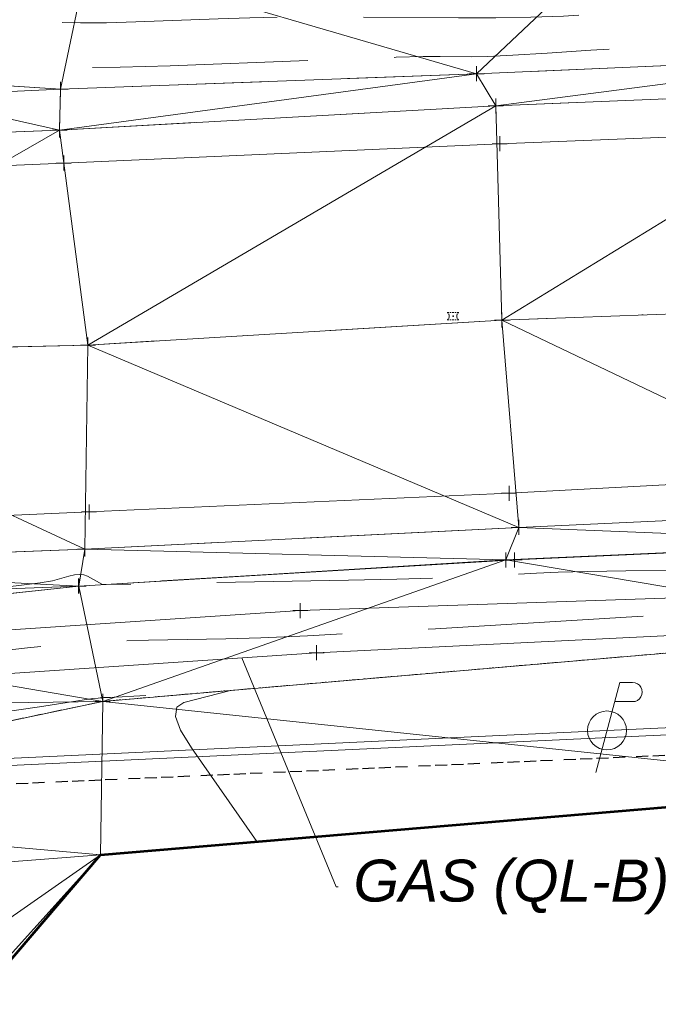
# Model space of a CAD drawing. Extents: x 2312693 to 2320081, y 680305 to 681656.
# Tile 23 of 37: x 2317036 to 2317079, y 681046 to 681111. Entities that reach past the tile are written whole.
import ezdxf

# ---------------------------------------------------------------- set-up
doc = ezdxf.new("R2010")
doc.units = 0
doc.header["$MEASUREMENT"] = 0
for name, pattern in [('CENTER LINE DOUBLE SOLID', [0]), ('DGN Style 2', [14.384927, 8.630956, -5.753971]), ('DGN Style 3', [20.138898, 14.384927, -5.753971]), ('DGN Style 4', [23.030268, 11.507942, -5.753971, 0.014385, -5.753971]), ('foex', [0]), ('gasex', [0]), ('grltex', [0]), ('grrtex', [0]), ('ohelecex', [0]), ('ohteleex', [0]), ('rowex', [4.85, 0.8, -0.375, -0.375, 0.8, -0.3, 0.8, -0.3, 0.8, -0.3]), ('stream', [1.4, 0.7, -0.1, 0.1, -0.1, 0.1, -0.1, 0.1, -0.1])]:
    doc.linetypes.add(name, pattern=pattern)
for name, color, linetype, lineweight in [('DT_X_Contour_Minor', 136, 'DGN Style 3', 0), ('DT_X_Terrain_Ground_Line', 92, 'DGN Style 3', 13), ('DT_X_Triangles', 91, 'Continuous', 0), ('HY_X_Water_Edge', 133, 'stream', 0), ('PM_X_Cells', 7, 'Continuous', 0), ('PM_X_Cells (Construction)', 7, 'Continuous', 0), ('PM_X_CL_Double_Solid', 40, 'CENTER LINE DOUBLE SOLID', 0), ('PM_X_Transverse_Line', 7, 'Continuous', 0), ('PV_X_COP', 4, 'DGN Style 4', 0), ('PV_X_EOP', 7, 'DGN Style 3', 0), ('RD_X_GR_Lt', 97, 'grltex', 0), ('RD_X_GR_Rt', 97, 'grrtex', 0), ('RW_X_Fee_RW', 6, 'rowex', 30), ('SV_X_Top_of_Bank', 97, 'DGN Style 2', 0), ('UT_X_Electric_Cells', 1, 'Continuous', 0), ('UT_X_FO', 30, 'foex', 0), ('UT_X_Gas', 40, 'gasex', 0), ('UT_X_Gas_Text', 7, 'Continuous', 0), ('UT_X_Overhead_Electric', 1, 'ohelecex', 0), ('UT_X_Overhead_Telecom', 30, 'ohteleex', 0)]:
    doc.layers.add(name, color=color, linetype=linetype, lineweight=lineweight)
doc.layers.add('SV_X_Shot_Marker (Construction)', color=40, linetype='Continuous', lineweight=0, transparency=0.5)
doc.layers.add('SV_X_Terrain_Boundary', color=7, linetype='Continuous', lineweight=53, plot=False)
doc.styles.add('Slanted-Normal LS 0.50', font='ariali.ttf', dxfattribs={"height": 0.14})
doc.styles.add('Slanted-Normal LS 0.50 Masked_0', font='ariali.ttf')
doc.dimstyles.new('Dec-0  Masked  Slanted', dxfattribs={"dimtxt": 0.14, "dimasz": 0.14, "dimexe": 0.07, "dimexo": 0.07, "dimgap": 0.07, "dimtad": 1, "dimdec": 0, "dimzin": 3, "dimdsep": 46, "dimtxsty": 'Slanted-Normal LS 0.50 Masked_0', "dimcen": 0, "dimclrd": 7, "dimclre": 7, "dimaunit": 1, "dimadec": 4, "dimazin": 2, "dimtfac": 1, "dimtdec": 0, "dimtofl": 0, "dimtmove": 1, "dimatfit": 1, "dimfxl": 1, "dimtolj": 1, "dimtzin": 3, "dimlwd": 0, "dimlwe": 0, "dimarcsym": 0})

# ---------------------------------------------------------------- blocks, each defined once
blk = doc.blocks.new('SVPT_186')
at = {"layer": 'SV_X_Shot_Marker (Construction)', "transparency": 33554495}
for p, q in [((-0.025, 0), (0.025, 0)), ((0, 0.025), (0, -0.025))]:
    blk.add_line(p, q, dxfattribs=at)
blk.add_point((0, 0), dxfattribs=at)
blk = doc.blocks.new('SVPT_187')
at = {"layer": 'SV_X_Shot_Marker (Construction)', "transparency": 33554495}
for p, q in [((-0.025, 0), (0.025, 0)), ((0, 0.025), (0, -0.025))]:
    blk.add_line(p, q, dxfattribs=at)
blk.add_point((0, 0), dxfattribs=at)
blk = doc.blocks.new('SVPT_188')
at = {"layer": 'SV_X_Shot_Marker (Construction)', "transparency": 33554495}
for p, q in [((-0.025, 0), (0.025, 0)), ((0, 0.025), (0, -0.025))]:
    blk.add_line(p, q, dxfattribs=at)
blk.add_point((0, 0), dxfattribs=at)
blk = doc.blocks.new('SVPT_189')
at = {"layer": 'SV_X_Shot_Marker (Construction)', "transparency": 33554495}
for p, q in [((-0.025, 0), (0.025, 0)), ((0, 0.025), (0, -0.025))]:
    blk.add_line(p, q, dxfattribs=at)
blk.add_point((0, 0), dxfattribs=at)
blk = doc.blocks.new('SVPT_190')
at = {"layer": 'SV_X_Shot_Marker (Construction)', "transparency": 33554495}
for p, q in [((-0.025, 0), (0.025, 0)), ((0, 0.025), (0, -0.025))]:
    blk.add_line(p, q, dxfattribs=at)
blk.add_point((0, 0), dxfattribs=at)
blk = doc.blocks.new('SVPT_191')
at = {"layer": 'SV_X_Shot_Marker (Construction)', "transparency": 33554495}
for p, q in [((-0.025, 0), (0.025, 0)), ((0, 0.025), (0, -0.025))]:
    blk.add_line(p, q, dxfattribs=at)
blk.add_point((0, 0), dxfattribs=at)
blk = doc.blocks.new('PMRM1_5')
at = {"layer": 'PM_X_Cells', "color": 52, "linetype": 'Continuous', "lineweight": 0}
for p, q in [((-0.385, 0.244), (-0.286, 0.244)), ((-0.218, 0.244), (-0.118, 0.244)), ((-0.05, 0.244), (0.05, 0.244)), ((0.118, 0.244), (0.218, 0.244)), ((0.285, 0.244), (0.385, 0.244)), ((-0.385, -0.244), (-0.286, -0.244)), ((-0.218, -0.244), (-0.118, -0.244)), ((-0.05, -0.244), (0.05, -0.244)), ((0.118, -0.244), (0.218, -0.244)), ((0.285, -0.244), (0.385, -0.244))]:
    blk.add_line(p, q, dxfattribs=at)
at = {"layer": 'PM_X_Cells', "color": 52, "linetype": 'Continuous', "lineweight": 0, "extrusion": (0, 0, -1)}
for start, end in [(121.97384, 137.91532), (145.17926, 161.11219), (168.37979, 191.60961), (222.07945, 238.02616), (198.88892, 214.82181)]:
    blk.add_arc((0.538, 0), 0.288, start, end, dxfattribs=at)
at = {"layer": 'PM_X_Cells', "color": 52, "linetype": 'Continuous', "lineweight": 0}
for start, end in [(168.38157, 191.60914), (145.17819, 161.10978), (121.97384, 137.91631), (198.88718, 214.82074), (222.08173, 238.02616)]:
    blk.add_arc((0.538, 0), 0.288, start, end, dxfattribs=at)
at = {"layer": 'PM_X_Cells (Construction)', "color": 52, "linetype": 'Continuous', "lineweight": 30}
blk.add_point((0, 0), dxfattribs=at)
blk = doc.blocks.new('SVPT_192')
at = {"layer": 'SV_X_Shot_Marker (Construction)', "transparency": 33554495}
for p, q in [((-0.025, 0), (0.025, 0)), ((0, 0.025), (0, -0.025))]:
    blk.add_line(p, q, dxfattribs=at)
blk.add_point((0, 0), dxfattribs=at)
blk = doc.blocks.new('SVPT_193')
at = {"layer": 'SV_X_Shot_Marker (Construction)', "transparency": 33554495}
for p, q in [((-0.025, 0), (0.025, 0)), ((0, 0.025), (0, -0.025))]:
    blk.add_line(p, q, dxfattribs=at)
blk.add_point((0, 0), dxfattribs=at)
blk = doc.blocks.new('SVPT_194')
at = {"layer": 'SV_X_Shot_Marker (Construction)', "transparency": 33554495}
for p, q in [((-0.025, 0), (0.025, 0)), ((0, 0.025), (0, -0.025))]:
    blk.add_line(p, q, dxfattribs=at)
blk.add_point((0, 0), dxfattribs=at)
blk = doc.blocks.new('SVPT_195')
at = {"layer": 'SV_X_Shot_Marker (Construction)', "transparency": 33554495}
for p, q in [((-0.025, 0), (0.025, 0)), ((0, 0.025), (0, -0.025))]:
    blk.add_line(p, q, dxfattribs=at)
blk.add_point((0, 0), dxfattribs=at)
blk = doc.blocks.new('SVPT_196')
at = {"layer": 'SV_X_Shot_Marker (Construction)', "transparency": 33554495}
for p, q in [((-0.025, 0), (0.025, 0)), ((0, 0.025), (0, -0.025))]:
    blk.add_line(p, q, dxfattribs=at)
blk.add_point((0, 0), dxfattribs=at)
blk = doc.blocks.new('SVPT_197')
at = {"layer": 'SV_X_Shot_Marker (Construction)', "transparency": 33554495}
for p, q in [((-0.025, 0), (0.025, 0)), ((0, 0.025), (0, -0.025))]:
    blk.add_line(p, q, dxfattribs=at)
blk.add_point((0, 0), dxfattribs=at)
blk = doc.blocks.new('SVPT_232')
at = {"layer": 'SV_X_Shot_Marker (Construction)', "transparency": 33554495}
for p, q in [((-0.025, 0), (0.025, 0)), ((0, 0.025), (0, -0.025))]:
    blk.add_line(p, q, dxfattribs=at)
blk.add_point((0, 0), dxfattribs=at)
blk = doc.blocks.new('SVPT_233')
at = {"layer": 'SV_X_Shot_Marker (Construction)', "transparency": 33554495}
for p, q in [((-0.025, 0), (0.025, 0)), ((0, 0.025), (0, -0.025))]:
    blk.add_line(p, q, dxfattribs=at)
blk.add_point((0, 0), dxfattribs=at)
blk = doc.blocks.new('SVPT_234')
at = {"layer": 'SV_X_Shot_Marker (Construction)', "transparency": 33554495}
for p, q in [((-0.025, 0), (0.025, 0)), ((0, 0.025), (0, -0.025))]:
    blk.add_line(p, q, dxfattribs=at)
blk.add_point((0, 0), dxfattribs=at)
blk = doc.blocks.new('SVPT_235')
at = {"layer": 'SV_X_Shot_Marker (Construction)', "transparency": 33554495}
for p, q in [((-0.025, 0), (0.025, 0)), ((0, 0.025), (0, -0.025))]:
    blk.add_line(p, q, dxfattribs=at)
blk.add_point((0, 0), dxfattribs=at)
blk = doc.blocks.new('SVPT_236')
at = {"layer": 'SV_X_Shot_Marker (Construction)', "transparency": 33554495}
for p, q in [((-0.025, 0), (0.025, 0)), ((0, 0.025), (0, -0.025))]:
    blk.add_line(p, q, dxfattribs=at)
blk.add_point((0, 0), dxfattribs=at)
blk = doc.blocks.new('SVPT_237')
at = {"layer": 'SV_X_Shot_Marker (Construction)', "transparency": 33554495}
for p, q in [((-0.025, 0), (0.025, 0)), ((0, 0.025), (0, -0.025))]:
    blk.add_line(p, q, dxfattribs=at)
blk.add_point((0, 0), dxfattribs=at)
blk = doc.blocks.new('SVPT_238')
at = {"layer": 'SV_X_Shot_Marker (Construction)', "transparency": 33554495}
for p, q in [((-0.025, 0), (0.025, 0)), ((0, 0.025), (0, -0.025))]:
    blk.add_line(p, q, dxfattribs=at)
blk.add_point((0, 0), dxfattribs=at)
blk = doc.blocks.new('SVPT_239')
at = {"layer": 'SV_X_Shot_Marker (Construction)', "transparency": 33554495}
for p, q in [((-0.025, 0), (0.025, 0)), ((0, 0.025), (0, -0.025))]:
    blk.add_line(p, q, dxfattribs=at)
blk.add_point((0, 0), dxfattribs=at)
blk = doc.blocks.new('SVPT_256')
at = {"layer": 'SV_X_Shot_Marker (Construction)', "transparency": 33554495}
for p, q in [((-0.025, 0), (0.025, 0)), ((0, 0.025), (0, -0.025))]:
    blk.add_line(p, q, dxfattribs=at)
blk.add_point((0, 0), dxfattribs=at)
blk = doc.blocks.new('PP_4')
at = {"layer": 'UT_X_Electric_Cells', "color": 1, "linetype": 'Continuous', "lineweight": 0}
for p, q in [((0.0428, 0.16), (-0.0375, -0.14)), ((0.0428, 0.16), (0.0853, 0.16)), ((0.0258, 0.0963), (0.0853, 0.0963))]:
    blk.add_line(p, q, dxfattribs=at)
blk.add_circle((0, 0), 0.065, dxfattribs=at)
at = {"layer": 'UT_X_Electric_Cells', "color": 1, "linetype": 'Continuous', "lineweight": 0, "extrusion": (0, 0, -1)}
blk.add_arc((-0.086, 0.1281), 0.0319, 88.8767, 271.1233, dxfattribs=at)
blk = doc.blocks.new('*U658', base_point=(2316970.99, 681325.163, 1161.56))
at = {"layer": 'DT_X_Contour_Minor', "flags": 128}
for points, elevation in [([(2316751.891, 681116.199), (2316751.67, 681115.765), (2316751.596, 681115.508), (2316751.47, 681114.926), (2316751.292, 681114.016), (2316751.062, 681112.78), (2316750.378, 681109.048), (2316750.22, 681107.821), (2316750.261, 681106.938), (2316750.499, 681106.4), (2316750.935, 681106.205), (2316753.433, 681106.102), (2316755.924, 681105.625), (2316757.164, 681105.502), (2316759.818, 681105.338), (2316763.884, 681105.133), (2316769.363, 681104.888), (2316785.858, 681104.178), (2316791.511, 681103.945), (2316796.1, 681103.78), (2316799.624, 681103.681), (2316802.083, 681103.65), (2316807.221, 681103.656), (2316809.663, 681103.668), (2316813.136, 681103.699), (2316817.638, 681103.749), (2316823.172, 681103.818), (2316839.3, 681104.027), (2316844.972, 681104.094), (2316849.891, 681104.14), (2316854.057, 681104.163), (2316857.47, 681104.164), (2316865.568, 681104.138), (2316869.187, 681104.226), (2316873.969, 681104.51), (2316879.915, 681104.989), (2316887.025, 681105.663), (2316907.535, 681107.721), (2316914.375, 681108.399), (2316919.514, 681108.89), (2316922.951, 681109.194), (2316924.686, 681109.309), (2316927.043, 681109.368), (2316927.925, 681109.405), (2316928.801, 681109.472), (2316929.671, 681109.569), (2316930.536, 681109.695), (2316934.56, 681110.354), (2316951.499, 681108.42), (2316954.828, 681108.07), (2316957.554, 681107.847), (2316959.678, 681107.753), (2316961.199, 681107.786), (2316964.452, 681108.046), (2316965.779, 681108.136), (2316967.318, 681108.209), (2316969.069, 681108.266), (2316971.033, 681108.307), (2316976.555, 681108.395), (2316978.691, 681108.423), (2316980.96, 681108.441), (2316983.361, 681108.45), (2316985.895, 681108.449), (2316992.827, 681108.433), (2316995.358, 681108.424), (2316997.753, 681108.407), (2317000.012, 681108.383), (2317002.134, 681108.351), (2317007.61, 681108.256), (2317009.5, 681108.273), (2317011.061, 681108.395), (2317012.293, 681108.622), (2317013.197, 681108.953), (2317016.65, 681110.742), (2317018.697, 681109.997), (2317019.189, 681109.848), (2317019.786, 681109.721), (2317020.488, 681109.616), (2317021.296, 681109.532), (2317023.59, 681109.338), (2317024.605, 681109.251), (2317025.931, 681109.139), (2317027.567, 681108.999), (2317029.513, 681108.833), (2317035.116, 681108.356), (2317037.395, 681108.216), (2317040.03, 681108.155), (2317043.022, 681108.173), (2317046.37, 681108.27), (2317055.774, 681108.633), (2317058.957, 681108.752), (2317061.453, 681108.835), (2317063.262, 681108.882), (2317064.384, 681108.894), (2317066.461, 681108.877), (2317067.544, 681108.899), (2317069.235, 681108.977), (2317071.535, 681109.112), (2317074.443, 681109.302), (2317083.008, 681109.884), (2317086.039, 681110.084), (2317088.706, 681110.248), (2317091.01, 681110.376), (2317092.95, 681110.467), (2317097.639, 681110.663), (2317099.55, 681110.754), (2317101.767, 681110.882), (2317104.29, 681111.046), (2317107.118, 681111.246), (2317115.068, 681111.828), (2317117.937, 681112.031), (2317120.582, 681112.206), (2317123.002, 681112.351), (2317125.197, 681112.466), (2317130.753, 681112.736), (2317133.219, 681112.87), (2317136.451, 681113.068), (2317140.447, 681113.33), (2317145.21, 681113.658), (2317158.929, 681114.617), (2317163.519, 681114.933), (2317166.999, 681115.162), (2317169.369, 681115.303), (2317170.63, 681115.358), (2317172.511, 681115.386), (2317173.261, 681115.408), (2317174.1, 681115.453), (2317175.029, 681115.521), (2317176.046, 681115.612), (2317178.879, 681115.884), (2317180.109, 681116.019), (2317181.675, 681116.22), (2317183.577, 681116.487), (2317185.815, 681116.82), (2317197.043, 681118.525), (2317189.8, 681119.419), (2317188.338, 681119.588), (2317187.056, 681119.71), (2317185.954, 681119.787), (2317185.033, 681119.818), (2317182.815, 681119.838), (2317181.524, 681119.865), (2317179.315, 681119.928), (2317176.186, 681120.028), (2317172.138, 681120.166), (2317160.118, 681120.582), (2317156.072, 681120.729), (2317152.951, 681120.86), (2317150.753, 681120.973), (2317149.48, 681121.069), (2317147.315, 681121.304), (2317146.113, 681121.386), (2317144.129, 681121.455), (2317141.364, 681121.513), (2317137.818, 681121.559), (2317127.32, 681121.666), (2317123.493, 681121.717), (2317119.886, 681121.789), (2317116.499, 681121.882), (2317113.332, 681121.997), (2317105.18, 681122.331), (2317101.986, 681122.455), (2317098.52, 681122.574), (2317094.78, 681122.69), (2317090.767, 681122.801), (2317079.703, 681123.093), (2317075.975, 681123.188), (2317073.089, 681123.251), (2317071.046, 681123.283), (2317069.846, 681123.284), (2317067.769, 681123.247), (2317067.067, 681123.26), (2317066.519, 681123.325), (2317066.125, 681123.444), (2317065.884, 681123.617), (2317065.122, 681124.545)], 1154), ([(2316786.915, 681118.803), (2316789.016, 681114.353), (2316789.394, 681113.449), (2316789.627, 681112.642), (2316789.717, 681111.932), (2316789.662, 681111.321), (2316789.07, 681108.695), (2316801.578, 681108.157), (2316804.002, 681108.056), (2316805.911, 681107.984), (2316807.308, 681107.941), (2316808.19, 681107.927), (2316809.859, 681107.929), (2316810.652, 681107.933), (2316811.78, 681107.943), (2316813.242, 681107.96), (2316815.04, 681107.982), (2316820.278, 681108.05), (2316822.891, 681108.069), (2316826.803, 681108.077), (2316832.013, 681108.072), (2316838.521, 681108.055), (2316857.607, 681107.994), (2316864.385, 681108.025), (2316870.406, 681108.166), (2316875.668, 681108.417), (2316880.173, 681108.776), (2316891.174, 681109.88), (2316895.331, 681110.256), (2316899.552, 681110.556), (2316903.836, 681110.78), (2316908.183, 681110.927), (2316919.859, 681111.219), (2316924.224, 681111.403), (2316928.563, 681111.734), (2316932.874, 681112.212), (2316937.158, 681112.838), (2316957.088, 681116.103), (2316957.925, 681116.007), (2316958.227, 681116.001), (2316958.775, 681116.023), (2316959.568, 681116.073), (2316960.607, 681116.152), (2316966.027, 681116.585), (2316972.836, 681116.769), (2316974.118, 681116.804), (2316975.044, 681116.83), (2316975.616, 681116.846), (2316975.832, 681116.854), (2316975.935, 681116.861), (2316976.582, 681116.824), (2316978.444, 681116.707), (2316981.521, 681116.509), (2316985.814, 681116.232), (2316998.883, 681115.386), (2317003.194, 681115.115), (2317006.326, 681114.938), (2317008.279, 681114.853), (2317009.052, 681114.862), (2317009.542, 681115.009), (2317009.806, 681115.021), (2317010.229, 681114.943), (2317010.812, 681114.777), (2317011.555, 681114.522), (2317013.748, 681113.724), (2317014.774, 681113.436), (2317016.21, 681113.171), (2317018.053, 681112.928), (2317020.306, 681112.709), (2317026.856, 681112.153), (2317029.159, 681111.958), (2317031.155, 681111.789), (2317032.844, 681111.645), (2317034.225, 681111.527), (2317037.499, 681111.248), (2317038.831, 681111.167), (2317040.371, 681111.131), (2317042.12, 681111.142), (2317044.076, 681111.198), (2317049.572, 681111.41), (2317051.694, 681111.478), (2317053.941, 681111.52), (2317056.312, 681111.537), (2317058.806, 681111.53), (2317065.625, 681111.476), (2317068.107, 681111.475), (2317070.439, 681111.513), (2317072.621, 681111.589), (2317074.654, 681111.703), (2317079.875, 681112.058), (2317082.115, 681112.196), (2317084.917, 681112.345), (2317088.284, 681112.504), (2317092.213, 681112.675), (2317103.442, 681113.142), (2317107.299, 681113.308), (2317110.446, 681113.456), (2317112.885, 681113.584), (2317114.616, 681113.694), (2317118.285, 681113.963), (2317119.609, 681114.057), (2317120.829, 681114.137), (2317121.946, 681114.204), (2317122.959, 681114.258), (2317125.523, 681114.382), (2317127.069, 681114.472), (2317129.785, 681114.649), (2317133.67, 681114.913), (2317138.725, 681115.264), (2317165.043, 681117.104), (2317143.953, 681117.834), (2317139.952, 681117.976), (2317136.987, 681118.089), (2317135.058, 681118.173), (2317134.165, 681118.228), (2317133.166, 681118.336), (2317132.611, 681118.374), (2317131.696, 681118.406), (2317130.42, 681118.433), (2317128.783, 681118.454), (2317123.939, 681118.503), (2317121.774, 681118.543), (2317118.915, 681118.625), (2317115.361, 681118.75), (2317111.112, 681118.917), (2317098.855, 681119.42), (2317094.517, 681119.594), (2317090.696, 681119.736), (2317087.392, 681119.849), (2317084.604, 681119.931), (2317077.86, 681120.109), (2317075.326, 681120.162), (2317072.782, 681120.186), (2317070.227, 681120.182), (2317067.663, 681120.15), (2317060.81, 681120.026), (2317058.494, 681120.068), (2317056.686, 681120.285), (2317055.386, 681120.678), (2317054.593, 681121.246), (2317052.08, 681124.307)], 1153), ([(2317151.378, 681061.714), (2317151.787, 681061.912), (2317151.883, 681062.153), (2317151.996, 681062.793), (2317152.126, 681063.832), (2317152.272, 681065.269), (2317152.995, 681072.907), (2317152.995, 681072.907), (2317152.995, 681072.907), (2317140.629, 681073.394), (2317124.141, 681074.042), (2317118.424, 681074.257), (2317113.638, 681074.415), (2317109.784, 681074.517), (2317106.861, 681074.561), (2317100.308, 681074.604), (2317097.741, 681074.615), (2317094.957, 681074.619), (2317091.953, 681074.614), (2317088.732, 681074.6), (2317079.85, 681074.553), (2317076.789, 681074.529), (2317074.264, 681074.491), (2317072.277, 681074.44), (2317070.828, 681074.376), (2317067.679, 681074.187), (2317066.206, 681074.117), (2317064.147, 681074.049), (2317061.504, 681073.982), (2317058.276, 681073.916), (2317041.845, 681073.614), (2317040.836, 681074.168), (2317040.596, 681074.257), (2317040.308, 681074.289), (2317039.973, 681074.263), (2317039.589, 681074.178), (2317038.502, 681073.876), (2317037.692, 681073.732), (2317036.075, 681073.525), (2317033.652, 681073.256), (2317030.423, 681072.924), (2317020.736, 681071.957), (2317017.534, 681071.632), (2317015.19, 681071.382), (2317013.705, 681071.207), (2317013.08, 681071.107), (2317012.557, 681070.941), (2317012.334, 681070.876), (2317012.059, 681070.807), (2317011.731, 681070.734), (2317011.351, 681070.656), (2317009.451, 681070.284), (2316995.306, 681068.528), (2316992.597, 681068.191), (2316990.534, 681067.929), (2316989.115, 681067.744), (2316988.341, 681067.636), (2316987.138, 681067.448), (2316986.671, 681067.383), (2316986.176, 681067.327), (2316985.651, 681067.281), (2316985.096, 681067.244), (2316983.578, 681067.159), (2316982.662, 681067.103), (2316981.053, 681066.999), (2316978.751, 681066.847), (2316975.757, 681066.647), (2316966.848, 681066.05), (2316963.61, 681065.832), (2316960.575, 681065.627), (2316957.745, 681065.435), (2316955.119, 681065.256), (2316948.388, 681064.796), (2316945.922, 681064.67), (2316943.573, 681064.637), (2316941.341, 681064.696), (2316939.225, 681064.849), (2316933.739, 681065.38), (2316931.631, 681065.56), (2316929.422, 681065.702), (2316927.112, 681065.806), (2316924.701, 681065.872), (2316918.136, 681065.998), (2316915.523, 681066.021), (2316912.609, 681065.994), (2316909.393, 681065.919), (2316905.875, 681065.794), (2316896.091, 681065.395), (2316892.575, 681065.243), (2316889.366, 681065.086), (2316886.464, 681064.924), (2316883.868, 681064.756), (2316877.354, 681064.304), (2316874.975, 681064.14), (2316872.722, 681063.986), (2316870.594, 681063.843), (2316868.593, 681063.711), (2316863.426, 681063.373), (2316861.032, 681063.222), (2316857.725, 681063.023), (2316853.506, 681062.775), (2316848.374, 681062.48), (2316833.474, 681061.629), (2316828.388, 681061.338), (2316824.305, 681061.105), (2316821.227, 681060.928), (2316819.153, 681060.809), (2316814.959, 681060.567), (2316813.454, 681060.48), (2316812.086, 681060.401), (2316810.853, 681060.329), (2316809.757, 681060.264), (2316807.015, 681060.102), (2316805.76, 681059.985), (2316804.052, 681059.757), (2316801.89, 681059.416), (2316799.275, 681058.964), (2316786.015, 681056.592), (2316783.932, 681051.914), (2316783.794, 681050.961), (2316784.274, 681050.104), (2316785.371, 681049.346), (2316787.085, 681048.684), (2316796.525, 681045.825)], 1154), ([(2317104.114, 681060.365), (2317114.048, 681065.157), (2317115.918, 681066.136), (2317117.271, 681067.016), (2317118.107, 681067.799), (2317118.425, 681068.485), (2317118.707, 681071.457), (2317107.479, 681071.899), (2317105.254, 681071.982), (2317103.392, 681072.044), (2317101.892, 681072.083), (2317100.755, 681072.1), (2317098.205, 681072.117), (2317097.206, 681072.122), (2317096.122, 681072.123), (2317094.954, 681072.121), (2317093.7, 681072.116), (2317090.244, 681072.097), (2317088.479, 681072.053), (2317085.774, 681071.936), (2317082.131, 681071.744), (2317077.548, 681071.478), (2317064.076, 681070.67), (2317059.413, 681070.401), (2317055.527, 681070.198), (2317052.419, 681070.062), (2317050.088, 681069.993), (2317044.911, 681069.898), (2317042.949, 681069.839), (2317040.948, 681069.733), (2317038.908, 681069.581), (2317036.828, 681069.382), (2317031.229, 681068.789), (2317029.082, 681068.539), (2317026.842, 681068.233), (2317024.508, 681067.873), (2317022.08, 681067.456), (2317015.48, 681066.272), (2317013.312, 681065.883), (2317011.757, 681065.604), (2317010.814, 681065.436), (2317010.484, 681065.377), (2317010.422, 681065.368), (2317010.396, 681065.364), (2317010.365, 681065.359), (2317010.329, 681065.352), (2317010.287, 681065.345), (2317010.083, 681065.307), (2316994.847, 681062.935), (2316991.466, 681062.461), (2316987.851, 681062.055), (2316984.004, 681061.718), (2316979.924, 681061.449), (2316968.734, 681060.823), (2316965.058, 681060.618), (2316962.423, 681060.471), (2316960.828, 681060.381), (2316960.275, 681060.35), (2316960.096, 681060.338), (2316960.07, 681060.336), (2316960.004, 681060.332), (2316959.407, 681060.386), (2316957.664, 681060.552), (2316954.778, 681060.83), (2316950.746, 681061.219), (2316938.47, 681062.407), (2316934.288, 681062.8), (2316930.949, 681063.087), (2316928.454, 681063.269), (2316926.802, 681063.345), (2316923.521, 681063.408), (2316921.543, 681063.392), (2316918.069, 681063.296), (2316913.099, 681063.121), (2316906.633, 681062.867), (2316887.396, 681062.083), (2316881.071, 681061.824), (2316876.524, 681061.638), (2316873.754, 681061.523), (2316872.763, 681061.48), (2316872.488, 681061.461), (2316872.388, 681061.454), (2316872.293, 681061.448), (2316872.203, 681061.442), (2316871.901, 681061.422), (2316871.687, 681061.409), (2316871.207, 681061.381), (2316870.462, 681061.338), (2316869.451, 681061.28), (2316864.115, 681060.976), (2316867.287, 681060.298), (2316868.59, 681060.02), (2316869.199, 681059.89), (2316869.781, 681059.766), (2316871.294, 681059.443), (2316871.869, 681059.32), (2316872.463, 681059.194), (2316873.073, 681059.063), (2316873.701, 681058.929), (2316875.399, 681058.567), (2316876.252, 681058.318), (2316877.538, 681057.845), (2316879.258, 681057.146), (2316881.411, 681056.222), (2316887.73, 681053.458), (2316889.792, 681052.53), (2316891.24, 681051.818), (2316892.074, 681051.323), (2316892.293, 681051.045), (2316891.881, 681050.251)], 1153), ([(2317052.151, 681056.454), (2317047.79, 681062.708), (2317047.057, 681063.902), (2317046.727, 681064.805), (2317046.8, 681065.417), (2317047.276, 681065.737), (2317050.436, 681066.551), (2317044.969, 681066.223), (2317043.929, 681066.161), (2317043.151, 681066.117), (2317042.635, 681066.089), (2317042.382, 681066.078), (2317042.057, 681066.072), (2317041.934, 681066.069), (2317041.808, 681066.062), (2317041.68, 681066.052), (2317041.55, 681066.04), (2317041.198, 681066.003), (2317041.063, 681065.987), (2317040.923, 681065.968), (2317040.776, 681065.945), (2317040.624, 681065.919), (2317040.209, 681065.845), (2317039.487, 681065.734), (2317037.63, 681065.456), (2317034.639, 681065.012), (2317030.514, 681064.401), (2317018.001, 681062.551), (2317013.707, 681061.909), (2317010.209, 681061.37), (2317007.506, 681060.934), (2317005.6, 681060.601), (2317001.578, 681059.852), (2317000.096, 681059.598), (2316998.669, 681059.399), (2316997.295, 681059.253), (2316995.976, 681059.161), (2316992.529, 681058.99), (2316991.379, 681058.926), (2316990.513, 681058.865), (2316989.932, 681058.805), (2316989.636, 681058.748), (2316989.226, 681058.596), (2316989.066, 681058.564), (2316988.894, 681058.581), (2316988.71, 681058.648), (2316988.514, 681058.764), (2316987.974, 681059.139), (2316987.345, 681059.26), (2316985.861, 681059.345), (2316983.525, 681059.392), (2316980.334, 681059.402), (2316970.688, 681059.379), (2316967.494, 681059.312), (2316965.149, 681059.129), (2316963.651, 681058.829), (2316963.002, 681058.412), (2316962.4, 681057.146), (2316962.161, 681056.771), (2316961.895, 681056.594), (2316961.602, 681056.617), (2316961.282, 681056.838), (2316960.391, 681057.694), (2316959.522, 681058.021), (2316957.582, 681058.361), (2316954.572, 681058.713), (2316950.491, 681059.079), (2316928.947, 681060.814), (2316928.921, 681060.787), (2316928.81, 681060.578), (2316928.49, 681059.963), (2316927.959, 681058.941), (2316927.218, 681057.513), (2316923.271, 681049.901)], 1152)]:
    blk.add_lwpolyline(points, dxfattribs=dict(at, elevation=elevation))
at = {"layer": 'DT_X_Triangles'}
mesh = blk.add_polyface(dxfattribs=at)
corners = [(2316975.886, 681116.818, 1153.066), (2316965.6, 681119.152, 1147.895), (2316958.259, 681116.402, 1152.948), (2316959.141, 681100.849, 1154.805), (2316984.506, 681101.839, 1154.74), (2316985.536, 681120.547, 1148.03), (2317010.231, 681114.364, 1153.332), (2317012.975, 681102.96, 1154.565), (2317008.258, 681119.006, 1151.294), (2317021.829, 681107.82, 1154.539), (2317040.851, 681115.315, 1151.594), (2317034.72, 681123.991, 1151.669), (2317038.978, 681103.977, 1154.452), (2317039.047, 681106.705, 1154.425), (2317066.827, 681107.739, 1154.438), (2317068.101, 681105.583, 1154.681), (2317074.984, 681115.45, 1151.439), (2317070.796, 681124.648, 1154.435), (2317093.478, 681108.885, 1154.717), (2317068.515, 681091.285, 1154.797), (2317093.595, 681106.636, 1155.042), (2317121.041, 681115.793, 1152.143), (2317121.024, 681110.022, 1155.18), (2317121.879, 681107.991, 1155.449), (2317121.348, 681093.881, 1155.512), (2317144.815, 681110.903, 1155.324), (2317181.679, 681117.6, 1153.324), (2317179.773, 681125.758, 1155.771), (2317151.913, 681109.185, 1155.918), (2317151.683, 681095.075, 1156.019), (2317179.503, 681096.213, 1156.525), (2317178.738, 681111.027, 1156.264), (2317205.504, 681111.821, 1156.815), (2317201.293, 681118.781, 1154.187), (2317207.082, 681097.93, 1157.049), (2317229.045, 681119.214, 1155.085), (2317229.012, 681113.079, 1157.342), (2317231.502, 681098.692, 1157.605), (2317237.832, 681113.945, 1157.435), (2317246.093, 681113.573, 1157.82), (2317243.269, 681119.686, 1155.979)]
mesh.append_faces([[corners[k] for k in face] for face in [(0, 1, 2), (3, 0, 2), (4, 0, 3), (0, 5, 1), (6, 5, 0), (4, 6, 0), (7, 6, 4), (6, 8, 5), (6, 9, 8), (10, 11, 8), (9, 10, 8), (7, 9, 6), (12, 9, 7), (13, 10, 9), (12, 13, 9), (14, 13, 12), (15, 14, 12), (14, 10, 13), (14, 16, 10), (16, 17, 10), (18, 16, 14), (15, 18, 14), (19, 20, 15), (20, 18, 15), (18, 21, 16), (20, 22, 18), (22, 21, 18), (23, 22, 20), (24, 23, 20), (25, 21, 22), (23, 25, 22), (25, 26, 21), (26, 27, 21), (28, 25, 23), (29, 28, 23), (28, 26, 25), (30, 31, 28), (31, 26, 28), (30, 32, 31), (33, 26, 31), (32, 33, 31), (34, 32, 30), (32, 35, 33), (36, 35, 32), (34, 36, 32), (37, 36, 34), (38, 35, 36), (39, 38, 36), (37, 39, 36), (38, 40, 35)]])
mesh = blk.add_polyface(dxfattribs=at)
corners = [(2317012.797, 681088.936, 1154.716), (2317012.975, 681102.96, 1154.565), (2316984.506, 681101.839, 1154.74), (2317041.717, 681055.576, 1151.803), (2317006.016, 681052.795, 1151.402), (2316985.555, 681016.33, 1151.421), (2316989.689, 680997.828, 1151.514), (2317010.384, 681065.382, 1153.005), (2317013.5, 681070.65, 1153.973), (2316985.908, 681068.154, 1154.157), (2316986.84, 681073.964, 1154.512), (2317013.293, 681074.914, 1154.171), (2317007.537, 681058.586, 1151.386), (2316989.044, 681060.037, 1152.651), (2316990.629, 681057.965, 1151.504), (2316989.396, 680994.345, 1153.166), (2316994.263, 681049.248, 1150.548), (2317041.866, 681065.816, 1151.933), (2317038.978, 681103.977, 1154.452), (2317040.877, 681089.616, 1154.586), (2317040.669, 681075.983, 1154.032), (2317040.255, 681073.517, 1153.982), (2317068.101, 681105.583, 1154.681), (2317068.778, 681075.26, 1154.305), (2317069.639, 681077.439, 1154.413), (2317068.515, 681091.285, 1154.797), (2317095.796, 681060.128, 1152.824), (2317096.865, 681070.533, 1152.363), (2317095.199, 681092.257, 1155.113), (2317093.595, 681106.636, 1155.042), (2317095.028, 681078.618, 1154.963), (2317094.753, 681076.42, 1154.712), (2317121.348, 681093.881, 1155.512), (2317121.977, 681077.263, 1155.12), (2317121.962, 681079.682, 1155.376), (2317153.41, 681061.772, 1154.043), (2317152.995, 681072.907, 1154), (2317151.683, 681095.075, 1156.019), (2317121.879, 681107.991, 1155.449), (2317152.008, 681081.385, 1155.872), (2317151.591, 681079.323, 1155.802)]
mesh.append_faces([[corners[k] for k in face] for face in [(0, 1, 2), (3, 4, 5), (6, 3, 5), (7, 8, 9), (8, 10, 9), (11, 0, 10), (8, 11, 10), (12, 7, 13), (14, 12, 13), (3, 6, 15), (4, 12, 14), (16, 4, 14), (3, 12, 4), (3, 17, 12), (17, 7, 12), (17, 8, 7), (18, 1, 0), (19, 18, 0), (20, 19, 0), (11, 20, 0), (21, 20, 11), (8, 21, 11), (17, 21, 8), (19, 22, 18), (23, 20, 21), (17, 23, 21), (24, 19, 20), (23, 24, 20), (24, 25, 19), (25, 22, 19), (26, 17, 3), (27, 23, 17), (26, 27, 17), (28, 29, 25), (30, 28, 25), (24, 30, 25), (31, 24, 23), (27, 31, 23), (31, 30, 24), (28, 32, 29), (33, 30, 31), (27, 33, 31), (34, 28, 30), (33, 34, 30), (34, 32, 28), (35, 27, 26), (36, 33, 27), (37, 38, 32), (34, 39, 32), (33, 40, 34)]])
blk = doc.blocks.new('SVPT_579')
at = {"layer": 'SV_X_Shot_Marker (Construction)', "transparency": 33554495}
for p, q in [((-0.025, 0), (0.025, 0)), ((0, 0.025), (0, -0.025))]:
    blk.add_line(p, q, dxfattribs=at)
blk.add_point((0, 0), dxfattribs=at)
blk = doc.blocks.new('SVPT_580')
at = {"layer": 'SV_X_Shot_Marker (Construction)', "transparency": 33554495}
for p, q in [((-0.025, 0), (0.025, 0)), ((0, 0.025), (0, -0.025))]:
    blk.add_line(p, q, dxfattribs=at)
blk.add_point((0, 0), dxfattribs=at)

msp = doc.modelspace()

# ---------------------------------------------------------------- linework, layer by layer
at = {"layer": 'HY_X_Water_Edge'}
msp.add_polyline3d([(2317152.995, 681072.907, 1154), (2317096.865, 681070.533, 1152.363), (2317041.866, 681065.816, 1151.933), (2317007.537, 681058.586, 1151.386), (2316990.629, 681057.965, 1151.504)], dxfattribs=at)
at = {"layer": 'PM_X_CL_Double_Solid'}
msp.add_polyline3d([(2317262.239, 681100.111, 1158.437), (2317231.502, 681098.692, 1157.605), (2317207.082, 681097.93, 1157.049), (2317179.503, 681096.213, 1156.525), (2317151.683, 681095.075, 1156.019), (2317121.348, 681093.881, 1155.512), (2317095.199, 681092.257, 1155.113), (2317068.515, 681091.285, 1154.797), (2317040.877, 681089.616, 1154.586), (2317012.797, 681088.936, 1154.716), (2316985.364, 681087.613, 1154.85), (2316959.825, 681086.947, 1154.968), (2316929.277, 681086.077, 1155.197), (2316903.947, 681084.553, 1155.326), (2316871.559, 681083.079, 1155.496), (2316843.636, 681082.243, 1155.61), (2316810.873, 681080.902, 1155.893), (2316785.598, 681079.051, 1156.333), (2316756.823, 681077.864, 1157.177), (2316727.8, 681076.915, 1158.257)], dxfattribs=at)
at = {"layer": 'PM_X_Transverse_Line'}
for points in [[(2317205.899, 681109.591, 1156.877), (2317179.5, 681107.774, 1156.39), (2317151.877, 681106.555, 1155.925), (2317121.314, 681105.371, 1155.474), (2317094.11, 681104.076, 1155.091), (2317068.375, 681103.061, 1154.736), (2317039.258, 681101.766, 1154.496), (2317012.435, 681100.621, 1154.572), (2316985.06, 681099.469, 1154.79), (2316959.289, 681098.387, 1154.871), (2316929.89, 681097.291, 1155.004), (2316903.3, 681096.433, 1155.001), (2316871.7, 681095.411, 1155.053), (2316842.722, 681093.767, 1155.223), (2316810.453, 681092.382, 1155.578), (2316784.227, 681091.419, 1156.054), (2316756.528, 681089.907, 1156.895), (2316725.368, 681088.872, 1158.095)], [(2317263.205, 681089.054, 1158.431), (2317230.97, 681087.815, 1157.571), (2317207.423, 681086.36, 1157.054), (2317179.505, 681085.179, 1156.423), (2317152.327, 681083.914, 1155.919), (2317121.918, 681082.279, 1155.392), (2317095.248, 681081.131, 1155.003), (2317068.99, 681079.712, 1154.486), (2317040.951, 681078.467, 1154.389), (2317012.911, 681077.222, 1154.292), (2316986.657, 681076.23, 1154.591), (2316959.431, 681075.116, 1154.846), (2316929.278, 681074.303, 1155.004), (2316905.103, 681073.321, 1155.167), (2316872.044, 681071.583, 1155.383), (2316843.656, 681070.495, 1155.519), (2316811.149, 681068.915, 1155.792), (2316786.008, 681068.18, 1156.252), (2316756.944, 681066.46, 1156.971), (2316727.502, 681065.298, 1158.076)]]:
    msp.add_polyline3d(points, dxfattribs=at)
at = {"layer": 'PV_X_COP'}
msp.add_polyline3d([(2317262.239, 681100.111, 1158.437), (2317231.502, 681098.692, 1157.605), (2317207.082, 681097.93, 1157.049), (2317179.503, 681096.213, 1156.525), (2317151.683, 681095.075, 1156.019), (2317121.348, 681093.881, 1155.512), (2317095.199, 681092.257, 1155.113), (2317068.515, 681091.285, 1154.797), (2317040.877, 681089.616, 1154.586), (2317012.797, 681088.936, 1154.716), (2316985.364, 681087.613, 1154.85), (2316959.825, 681086.947, 1154.968), (2316929.277, 681086.077, 1155.197), (2316903.947, 681084.553, 1155.326), (2316871.559, 681083.079, 1155.496), (2316843.636, 681082.243, 1155.61), (2316810.873, 681080.902, 1155.893), (2316785.598, 681079.051, 1156.333), (2316756.823, 681077.864, 1157.177), (2316727.8, 681076.915, 1158.257)], dxfattribs=at)
at = {"layer": 'PV_X_EOP'}
for points in [[(2317205.504, 681111.821, 1156.815), (2317178.738, 681111.027, 1156.264), (2317151.913, 681109.185, 1155.918), (2317121.879, 681107.991, 1155.449), (2317093.595, 681106.636, 1155.042), (2317068.101, 681105.583, 1154.681), (2317038.978, 681103.977, 1154.452), (2317012.975, 681102.96, 1154.565), (2316984.506, 681101.839, 1154.74), (2316959.141, 681100.849, 1154.805), (2316929.521, 681099.954, 1154.908), (2316903.107, 681099.196, 1154.908), (2316871.323, 681097.605, 1154.961), (2316842.62, 681096.588, 1155.12), (2316810.197, 681095.243, 1155.493), (2316783.871, 681094.097, 1155.973), (2316756.26, 681092.372, 1156.797), (2316724.53, 681091.002, 1158.076)], [(2317263.014, 681086.277, 1158.321), (2317231.592, 681084.904, 1157.54), (2317207.658, 681083.968, 1157.037), (2317180.451, 681082.4, 1156.4), (2317152.008, 681081.385, 1155.872), (2317121.962, 681079.682, 1155.376), (2317095.028, 681078.618, 1154.963), (2317069.639, 681077.439, 1154.413), (2317040.669, 681075.983, 1154.032), (2317013.293, 681074.914, 1154.171), (2316986.84, 681073.964, 1154.512), (2316959.707, 681073.154, 1154.82), (2316929.881, 681072.001, 1154.944), (2316904.65, 681070.863, 1155.093), (2316872.431, 681069.741, 1155.343), (2316843.389, 681068.365, 1155.425), (2316811.346, 681067.016, 1155.756), (2316785.876, 681066.143, 1156.184), (2316757.953, 681063.884, 1156.866), (2316728.187, 681063.156, 1157.978)]]:
    msp.add_polyline3d(points, dxfattribs=at)
at = {"layer": 'RD_X_GR_Lt'}
msp.add_polyline3d([(2317210.896, 681082.029, 1156.838), (2317180.575, 681080.166, 1156.195), (2317151.562, 681079.33, 1155.811), (2317121.997, 681077.243, 1155.119), (2317094.748, 681076.415, 1154.71), (2317069.365, 681075.264, 1154.299), (2317040.239, 681073.516, 1154.008), (2317013.521, 681072.518, 1154.093), (2316985.501, 681071.651, 1154.503), (2316960.052, 681070.685, 1154.778), (2316929.964, 681069.162, 1154.912), (2316905.095, 681068.815, 1155.032), (2316872.766, 681066.852, 1155.152), (2316842.527, 681065.457, 1155.373), (2316811.642, 681063.765, 1155.419), (2316785.835, 681063.593, 1156.005), (2316757.734, 681062.141, 1156.598)], dxfattribs=at)
at = {"layer": 'RD_X_GR_Rt'}
msp.add_polyline3d([(2317144.815, 681110.903, 1155.324), (2317121.024, 681110.022, 1155.18), (2317093.478, 681108.885, 1154.717), (2317066.827, 681107.739, 1154.438), (2317039.047, 681106.705, 1154.425), (2316984.253, 681104.17, 1154.737), (2316959.571, 681103.685, 1154.852), (2316929.026, 681102.051, 1154.88), (2316903.411, 681101.235, 1154.895), (2316871.095, 681100.297, 1154.812), (2316842.273, 681098.948, 1155.148), (2316811.029, 681098.156, 1155.289), (2316783.98, 681096.642, 1155.636), (2316756.722, 681096.278, 1156.485), (2316724.388, 681095.529, 1157.774), (2316691.507, 681093.147, 1159.39)], dxfattribs=at)
at = {"layer": 'RW_X_Fee_RW'}
msp.add_line((2316363.668, 681031.007), (2317595.834, 681084.736, 1172.83), dxfattribs=at)
at = {"layer": 'SV_X_Terrain_Boundary'}
msp.add_polyline3d([(2316700.166, 681039.593, 1157.676), (2316758.507, 681042.446, 1154.612), (2316812.17, 681047.215, 1153.385), (2316873.059, 681050.461, 1152.898), (2316931.056, 681049.814, 1151.752), (2316962.224, 680999.136, 1153.856), (2316989.396, 680994.345, 1153.166), (2317041.717, 681055.576, 1151.803), (2317095.796, 681060.128, 1152.824), (2317153.41, 681061.772, 1154.043), (2317208.771, 681067.012, 1154.867), (2317231.357, 681067.182, 1155.911), (2317261.796, 681068.853, 1157.202)], dxfattribs=at)
at = {"layer": 'SV_X_Top_of_Bank'}
for points in [[(2317144.815, 681110.903, 1155.324), (2317121.024, 681110.022, 1155.18), (2317093.478, 681108.885, 1154.717), (2317066.827, 681107.739, 1154.438), (2317039.047, 681106.705, 1154.425), (2317021.829, 681107.82, 1154.539), (2317010.231, 681114.364, 1153.332), (2316975.886, 681116.818, 1153.066), (2316958.259, 681116.402, 1152.948), (2316928.861, 681108.9, 1154.253), (2316871.436, 681101.297, 1154.737), (2316811.029, 681098.156, 1155.289), (2316783.98, 681096.642, 1155.636), (2316756.722, 681096.278, 1156.485), (2316724.388, 681095.529, 1157.774), (2316691.516, 681095.143, 1159.168), (2316666.622, 681094.124, 1160.721), (2316637.905, 681092.607, 1162.602), (2316636.146, 681102.934, 1162.838)], [(2317210.895, 681082.113, 1156.834), (2317180.497, 681079.089, 1155.888), (2317151.591, 681079.323, 1155.802), (2317121.977, 681077.263, 1155.12), (2317094.753, 681076.42, 1154.712), (2317068.778, 681075.26, 1154.305), (2317040.255, 681073.517, 1153.982), (2317013.5, 681070.65, 1153.973), (2316985.908, 681068.154, 1154.157), (2316960.196, 681068.89, 1154.625), (2316929.916, 681067.782, 1154.808), (2316905.09, 681068.823, 1155.035), (2316872.685, 681066.871, 1155.154), (2316842.597, 681065.494, 1155.391), (2316811.801, 681063.753, 1155.406), (2316785.845, 681063.642, 1156), (2316727.98, 681061.163, 1157.724)]]:
    msp.add_polyline3d(points, dxfattribs=at)
at = {"layer": 'UT_X_FO'}
msp.add_polyline3d([(2316554.381, 681051.731, 1166.549), (2316593.493, 681053.096, 1163.803), (2316669.115, 681054.313, 1159.044), (2316723.44, 681057.749, 1156.842), (2316758.69, 681059.044, 1155.792), (2316794.083, 681059.778, 1154.64), (2316839.849, 681062.84, 1154.624), (2316879.149, 681064.822, 1154.51), (2316919.024, 681066.436, 1154.382), (2316955.773, 681065.748, 1154.136), (2316982.611, 681067.495, 1153.988), (2317022.67, 681069.725, 1153.547), (2317055.053, 681071.874, 1153.304), (2317089.918, 681073.075, 1153.653), (2317131.462, 681074.899, 1154.325), (2317185.885, 681078.084, 1155.54), (2317256.249, 681083.071, 1157.587), (2317295.809, 681086.635, 1159.317), (2317343.549, 681088.867, 1161.505), (2317398.952, 681091.68, 1164.233), (2317453.311, 681093.614, 1166.862), (2317506.45, 681096.395, 1169.46), (2317551.219, 681098.199, 1170.757), (2317596.448, 681100.333, 1171.721)], dxfattribs=at)
at = {"layer": 'UT_X_Gas'}
msp.add_polyline3d([(2316714.317, 681054.465, 1156.441), (2316756.194, 681057.636, 1155.305), (2316791.315, 681058.525, 1153.989), (2316844.566, 681061.865, 1153.857), (2316879.93, 681063.609, 1153.844), (2316924.197, 681062.186, 1153.489), (2316954.307, 681062.732, 1153.303), (2316963.309, 681061.747, 1153.422), (2316983.217, 681061.036, 1152.538), (2317001.802, 681061.015, 1151.723), (2317024.753, 681066.947, 1152.891), (2317056.145, 681069.067, 1152.551), (2317092.056, 681070.807, 1152.52), (2317121.978, 681072.351, 1153.581), (2317176.981, 681075.485, 1154.813), (2317232.121, 681078.341, 1155.972), (2317286.823, 681081.449, 1157.273), (2317342.689, 681083.771, 1159.866), (2317399.435, 681085.219, 1162.33), (2317451.494, 681088.039, 1164.893), (2317506.144, 681090.554, 1166.913), (2317599.255, 681094.8, 1171.444)], dxfattribs=at)
at = {"layer": 'UT_X_Overhead_Electric'}
msp.add_polyline3d([(2316464.832, 681038.536, 1168.952), (2316728.308, 681048.046, 1167.83), (2316892.922, 681055.333, 1165.361), (2317075.532, 681063.874, 1162.386), (2317259.863, 681072.278, 1157.169), (2317525.252, 681084.11, 1171.452)], dxfattribs=at)
at = {"layer": 'UT_X_Overhead_Telecom'}
msp.add_polyline3d([(2316464.784, 681038.054, 1153.581), (2316728.18, 681047.561, 1152.46), (2316892.704, 681054.844, 1149.992), (2317075.212, 681063.38, 1147.019), (2317260.08, 681071.807, 1141.787), (2317526.098, 681083.667, 1156.103)], dxfattribs=at)

# ---------------------------------------------------------------- block references
at = {"layer": 'DT_X_Terrain_Ground_Line'}
msp.add_blockref('*U658', (2316970.99, 681325.163, 1161.56), dxfattribs=at)
at = {"layer": 'PM_X_Cells', "color": 52, "linetype": 'Continuous', "lineweight": 0}
msp.add_blockref('PMRM1_5', (2317065.25, 681091.543, 1154.724), dxfattribs=at)
at = {"layer": 'SV_X_Shot_Marker (Construction)', "transparency": 33554495, "xscale": 20, "yscale": 20, "zscale": 20}
for name, p in [('SVPT_232', (2317066.827, 681107.739, 1154.438)), ('SVPT_233', (2317066.827, 681107.739, 1154.438)), ('SVPT_238', (2317039.047, 681106.705, 1154.425)), ('SVPT_239', (2317039.047, 681106.705, 1154.425)), ('SVPT_234', (2317068.101, 681105.583, 1154.681)), ('SVPT_237', (2317038.978, 681103.977, 1154.452)), ('SVPT_235', (2317068.375, 681103.061, 1154.736)), ('SVPT_236', (2317039.258, 681101.766, 1154.496)), ('SVPT_190', (2317068.515, 681091.285, 1154.797)), ('SVPT_191', (2317068.515, 681091.285, 1154.797)), ('SVPT_192', (2317040.877, 681089.616, 1154.586)), ('SVPT_193', (2317040.877, 681089.616, 1154.586)), ('SVPT_188', (2317068.99, 681079.712, 1154.486)), ('SVPT_194', (2317040.951, 681078.467, 1154.389)), ('SVPT_189', (2317069.639, 681077.439, 1154.413)), ('SVPT_195', (2317040.669, 681075.983, 1154.032)), ('SVPT_186', (2317068.778, 681075.26, 1154.305)), ('SVPT_187', (2317069.365, 681075.264, 1154.299)), ('SVPT_197', (2317040.239, 681073.516, 1154.008)), ('SVPT_196', (2317040.255, 681073.517, 1153.982)), ('SVPT_580', (2317055.053, 681071.874, 1153.304)), ('SVPT_579', (2317056.145, 681069.067, 1152.551)), ('SVPT_256', (2317041.866, 681065.816, 1151.933))]:
    msp.add_blockref(name, p, dxfattribs=at)
at = {"layer": 'UT_X_Electric_Cells', "color": 1, "linetype": 'Continuous', "lineweight": 0, "xscale": 20, "yscale": 20, "zscale": 20}
msp.add_blockref('PP_4', (2317075.532, 681063.874, 1162.386), dxfattribs=at)

# ---------------------------------------------------------------- texts
at = {"layer": 'UT_X_Gas_Text', "color": 7, "insert": (2317058.604, 681053.422, 1152.605), "char_height": 2.8, "attachment_point": 4, "line_spacing_factor": 0.9, "style": 'Slanted-Normal LS 0.50'}
msp.add_mtext('\\C7;GAS (QL-B)', dxfattribs=at)

# ---------------------------------------------------------------- leaders
at = {"layer": 'UT_X_Gas_Text', "color": 7, "linetype": 'Continuous', "lineweight": 0, "annotation_type": 0, "has_hookline": 1, "hookline_direction": 0, "text_width": 20.477}
msp.add_leader([(2317051.142, 681068.729, 1152.605), (2317057.444, 681053.422, 1152.605), (2317057.584, 681053.422, 1152.605)], dimstyle='Dec-0  Masked  Slanted', override={"dimscale": 0, "dimtxt": 0.14, "dimasz": 0.14, "dimtad": 0}, dxfattribs=at)

doc.saveas('drawing.dxf')
